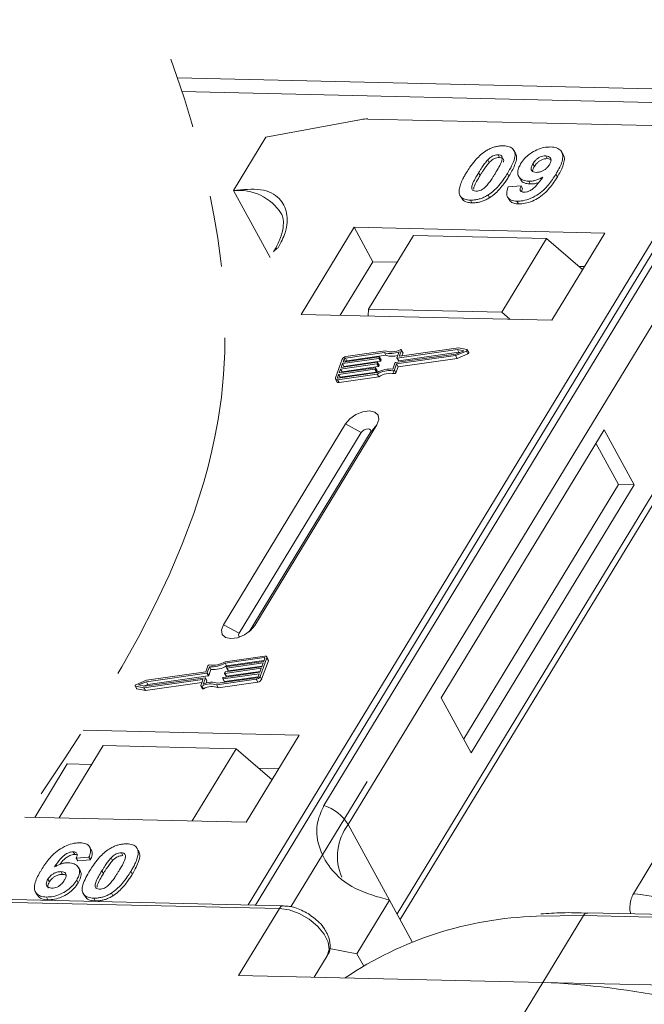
# Model space of a CAD drawing. Header units: millimetres. Extents: x 1675 to 3137, y 343 to 1376.
# Tile 75 of 84: x 2850 to 2878, y 1139 to 1185. Entities that reach past the tile are written whole.
import ezdxf

# ---------------------------------------------------------------- set-up
doc = ezdxf.new("R2010")
doc.units = ezdxf.units.MM
doc.linetypes.add('PHANTOM2', pattern=[31.75, 15.875, -3.175, 3.175, -3.175, 3.175, -3.175])

msp = doc.modelspace()

# ---------------------------------------------------------------- linework, layer by layer
at = {"color": 7, "linetype": 'Continuous', "lineweight": 15}
for p, q in [((2884.446, 1181.238), (2856.989, 1181.868)), ((2857.199, 1181.241), (2884.432, 1180.616)), ((2861.049, 1179.161), (2865.427, 1179.966)), ((2865.712, 1179.987), (2881.929, 1179.615)), ((2881.929, 1179.615), (2860.232, 1143.958)), ((2860.565, 1143.951), (2882.245, 1179.58)), ((2861.049, 1179.161), (2859.555, 1176.706)), ((2872.486, 1178.418), (2872.417, 1178.544)), ((2874.673, 1178.353), (2874.604, 1178.479)), ((2871.216, 1178.114), (2871.285, 1177.987)), ((2871.688, 1178.347), (2871.757, 1178.221)), ((2873.943, 1178.171), (2873.874, 1178.297)), ((2873.288, 1177.938), (2873.357, 1177.812)), ((2870.794, 1177.523), (2870.863, 1177.397)), ((2872.187, 1177.361), (2872.118, 1177.487)), ((2872.634, 1177.358), (2872.703, 1177.232)), ((2873.099, 1177.134), (2873.168, 1177.008)), ((2874.41, 1177.332), (2874.341, 1177.458)), ((2859.555, 1176.706), (2861.238, 1173.631)), ((2872.159, 1176.88), (2872.743, 1176.919)), ((2872.743, 1176.919), (2872.812, 1176.793)), ((2869.999, 1176.407), (2870.068, 1176.281)), ((2870.424, 1176.27), (2870.493, 1176.144)), ((2871.231, 1176.504), (2871.3, 1176.378)), ((2872.123, 1176.414), (2872.192, 1176.288)), ((2872.557, 1176.221), (2872.626, 1176.095)), ((2865.086, 1175.023), (2862.659, 1171.033)), ((2876.579, 1174.759), (2865.086, 1175.023)), ((2865.086, 1175.023), (2865.949, 1173.447)), ((2867.809, 1174.649), (2865.755, 1171.273)), ((2873.914, 1174.509), (2867.809, 1174.649)), ((2871.86, 1171.133), (2873.914, 1174.509)), ((2873.914, 1174.509), (2875.559, 1173.082)), ((2874.152, 1170.769), (2876.579, 1174.759)), ((2879.02, 1173.688), (2863.707, 1148.522)), ((2865.949, 1173.447), (2864.455, 1170.992)), ((2867.062, 1173.421), (2865.949, 1173.447)), ((2875.645, 1173.224), (2875.388, 1173.23)), ((2864.815, 1147.645), (2880.128, 1172.81)), ((2865.755, 1171.273), (2865.731, 1170.963)), ((2871.86, 1171.133), (2865.755, 1171.273)), ((2862.659, 1171.033), (2874.152, 1170.769)), ((2872.228, 1170.814), (2871.86, 1171.133)), ((2869.872, 1169.497), (2867.186, 1169.115)), ((2870.26, 1169.414), (2869.872, 1169.497)), ((2866.216, 1169.011), (2864.556, 1168.776)), ((2864.581, 1168.846), (2866.242, 1169.082)), ((2866.479, 1169.284), (2864.691, 1169.03)), ((2864.691, 1169.03), (2864.76, 1168.904)), ((2866.533, 1169.359), (2864.716, 1169.101)), ((2864.76, 1168.904), (2866.548, 1169.158)), ((2866.285, 1168.885), (2866.216, 1169.011)), ((2866.258, 1169.068), (2866.246, 1169.032)), ((2866.315, 1168.906), (2866.246, 1169.032)), ((2866.327, 1168.951), (2866.258, 1169.077)), ((2866.327, 1168.942), (2866.258, 1169.068)), ((2866.548, 1169.158), (2866.479, 1169.284)), ((2866.992, 1168.819), (2869.752, 1169.21)), ((2867.035, 1168.757), (2869.745, 1169.142)), ((2867.052, 1169.046), (2867.15, 1169.32)), ((2867.052, 1169.037), (2867.121, 1168.911)), ((2869.828, 1169.423), (2867.069, 1169.031)), ((2867.137, 1168.905), (2867.069, 1169.031)), ((2867.104, 1168.631), (2869.814, 1169.016)), ((2867.137, 1168.905), (2869.897, 1169.297)), ((2867.169, 1169.13), (2867.261, 1169.386)), ((2867.177, 1169.115), (2867.169, 1169.13)), ((2867.33, 1169.279), (2867.261, 1169.405)), ((2867.261, 1169.386), (2867.33, 1169.26)), ((2867.283, 1169.129), (2867.33, 1169.26)), ((2869.745, 1169.142), (2870.236, 1169.349)), ((2869.814, 1169.016), (2869.745, 1169.142)), ((2869.752, 1169.21), (2870.113, 1169.363)), ((2869.814, 1169.016), (2870.305, 1169.223)), ((2870.113, 1169.363), (2869.828, 1169.423)), ((2869.897, 1169.297), (2869.828, 1169.423)), ((2869.897, 1169.297), (2869.937, 1169.289)), ((2870.236, 1169.349), (2870.305, 1169.223)), ((2870.345, 1169.278), (2870.276, 1169.404)), ((2864.541, 1168.975), (2864.235, 1168.124)), ((2864.403, 1168.35), (2866.063, 1168.586)), ((2866.127, 1168.763), (2864.467, 1168.527)), ((2864.492, 1168.598), (2866.153, 1168.834)), ((2864.556, 1168.776), (2864.492, 1168.598)), ((2864.536, 1168.401), (2866.196, 1168.637)), ((2864.625, 1168.649), (2864.556, 1168.776)), ((2864.632, 1168.988), (2864.581, 1168.846)), ((2864.613, 1168.615), (2864.625, 1168.649)), ((2864.625, 1168.649), (2866.285, 1168.885)), ((2864.701, 1168.863), (2864.632, 1168.988)), ((2866.08, 1168.571), (2866.067, 1168.536)), ((2866.149, 1168.454), (2866.08, 1168.58)), ((2866.08, 1168.571), (2866.149, 1168.445)), ((2866.196, 1168.637), (2866.127, 1168.763)), ((2866.169, 1168.819), (2866.156, 1168.784)), ((2866.225, 1168.658), (2866.156, 1168.784)), ((2866.238, 1168.703), (2866.169, 1168.829)), ((2866.238, 1168.693), (2866.169, 1168.819)), ((2866.225, 1168.658), (2866.238, 1168.693)), ((2866.315, 1168.906), (2866.327, 1168.942)), ((2866.864, 1168.523), (2866.963, 1168.798)), ((2866.937, 1168.483), (2867.035, 1168.757)), ((2867.006, 1168.357), (2867.104, 1168.631)), ((2867.104, 1168.631), (2867.035, 1168.757)), ((2882.37, 1168.713), (2867.057, 1143.547)), ((2864.378, 1168.279), (2864.327, 1168.137)), ((2864.327, 1168.137), (2864.342, 1168.109)), ((2864.334, 1168.037), (2866.151, 1168.295)), ((2864.36, 1168.108), (2866.148, 1168.362)), ((2866.038, 1168.515), (2864.378, 1168.279)), ((2864.447, 1168.153), (2864.378, 1168.279)), ((2864.467, 1168.527), (2864.403, 1168.35)), ((2864.403, 1167.911), (2866.22, 1168.169)), ((2864.434, 1168.119), (2864.447, 1168.153)), ((2864.447, 1168.153), (2866.107, 1168.389)), ((2864.536, 1168.401), (2864.467, 1168.527)), ((2864.524, 1168.367), (2864.536, 1168.401)), ((2866.107, 1168.389), (2866.038, 1168.515)), ((2866.136, 1168.41), (2866.067, 1168.536)), ((2866.136, 1168.41), (2866.149, 1168.445)), ((2866.22, 1168.169), (2866.151, 1168.295)), ((2866.86, 1168.442), (2866.929, 1168.316)), ((2867.006, 1168.357), (2866.937, 1168.483)), ((2867.2, 1143.286), (2882.403, 1168.272)), ((2864.237, 1168.069), (2864.305, 1167.943)), ((2864.403, 1167.911), (2864.334, 1168.037)), ((2864.699, 1166.007), (2859.097, 1156.8)), ((2860.533, 1156.768), (2866.136, 1165.974)), ((2864.699, 1166.007), (2865.42, 1165.617)), ((2866.136, 1165.974), (2865.829, 1165.608)), ((2865.42, 1165.617), (2859.817, 1156.41)), ((2860.277, 1156.484), (2865.829, 1165.608)), ((2876.551, 1165.735), (2869.081, 1153.459)), ((2877.931, 1163.214), (2876.551, 1165.735)), ((2877.212, 1163.23), (2876.178, 1165.121)), ((2870.116, 1151.568), (2877.212, 1163.23)), ((2870.461, 1150.938), (2877.931, 1163.214)), ((2877.931, 1163.214), (2877.212, 1163.23)), ((2859.817, 1156.41), (2859.097, 1156.8)), ((2860.533, 1156.768), (2860.344, 1156.542)), ((2860.99, 1155.367), (2859.173, 1155.109)), ((2860.964, 1155.296), (2859.176, 1155.042)), ((2859.245, 1154.916), (2859.176, 1155.042)), ((2859.245, 1154.916), (2860.958, 1155.16)), ((2860.921, 1155.054), (2859.26, 1154.819)), ((2859.286, 1154.89), (2860.946, 1155.125)), ((2860.783, 1154.429), (2861.089, 1155.28)), ((2860.852, 1154.303), (2861.158, 1155.154)), ((2860.857, 1154.877), (2860.921, 1155.054)), ((2860.946, 1155.125), (2860.997, 1155.267)), ((2860.99, 1155.248), (2860.964, 1155.296)), ((2861.156, 1155.209), (2861.087, 1155.335)), ((2861.089, 1155.28), (2861.158, 1155.154)), ((2858.332, 1154.586), (2855.572, 1154.194)), ((2858.289, 1154.647), (2855.579, 1154.262)), ((2858.387, 1154.921), (2858.289, 1154.647)), ((2858.401, 1154.46), (2858.332, 1154.586)), ((2858.459, 1154.881), (2858.361, 1154.607)), ((2858.43, 1154.481), (2858.361, 1154.607)), ((2858.43, 1154.481), (2858.528, 1154.755)), ((2858.528, 1154.755), (2858.459, 1154.881)), ((2860.742, 1154.558), (2859.082, 1154.322)), ((2859.108, 1154.393), (2860.768, 1154.629)), ((2859.155, 1154.585), (2859.167, 1154.62)), ((2859.155, 1154.576), (2859.224, 1154.45)), ((2860.832, 1154.806), (2859.171, 1154.57)), ((2859.24, 1154.444), (2859.171, 1154.57)), ((2859.197, 1154.641), (2860.857, 1154.877)), ((2859.24, 1154.444), (2860.78, 1154.663)), ((2859.244, 1154.833), (2859.257, 1154.869)), ((2859.244, 1154.824), (2859.313, 1154.698)), ((2859.329, 1154.693), (2859.26, 1154.819)), ((2859.329, 1154.693), (2860.869, 1154.911)), ((2860.691, 1154.416), (2860.742, 1154.558)), ((2860.768, 1154.629), (2860.832, 1154.806)), ((2855.579, 1154.262), (2855.087, 1154.055)), ((2855.572, 1154.194), (2855.211, 1154.042)), ((2855.452, 1153.908), (2858.138, 1154.289)), ((2855.496, 1153.981), (2858.255, 1154.373)), ((2855.521, 1153.782), (2858.11, 1154.149)), ((2855.641, 1154.068), (2855.572, 1154.194)), ((2855.641, 1154.068), (2858.401, 1154.46)), ((2858.155, 1154.275), (2858.063, 1154.018)), ((2858.151, 1154.265), (2858.138, 1154.289)), ((2858.272, 1154.359), (2858.173, 1154.084)), ((2858.341, 1154.242), (2858.272, 1154.368)), ((2858.341, 1154.233), (2858.272, 1154.359)), ((2858.303, 1154.128), (2858.341, 1154.233)), ((2858.791, 1154.045), (2860.607, 1154.303)), ((2858.845, 1154.12), (2860.633, 1154.374)), ((2858.86, 1153.919), (2860.676, 1154.177)), ((2859.066, 1154.337), (2859.078, 1154.372)), ((2859.066, 1154.328), (2859.135, 1154.201)), ((2859.151, 1154.196), (2859.082, 1154.322)), ((2859.151, 1154.196), (2860.691, 1154.415)), ((2860.607, 1154.303), (2860.676, 1154.177)), ((2860.852, 1154.303), (2860.783, 1154.429)), ((2855.048, 1154), (2855.117, 1153.874)), ((2855.064, 1153.99), (2855.452, 1153.908)), ((2855.133, 1153.864), (2855.064, 1153.99)), ((2855.133, 1153.864), (2855.521, 1153.782)), ((2855.211, 1154.042), (2855.496, 1153.981)), ((2855.521, 1153.782), (2855.452, 1153.908)), ((2855.456, 1153.99), (2855.641, 1154.068)), ((2858.063, 1154), (2858.132, 1153.874)), ((2858.186, 1153.869), (2858.117, 1153.995)), ((2858.86, 1153.919), (2858.791, 1154.045)), ((2869.081, 1153.459), (2870.461, 1150.938)), ((2862.574, 1151.742), (2852.674, 1151.969)), ((2860.146, 1147.752), (2862.574, 1151.742)), ((2853.579, 1151.264), (2851.562, 1147.949)), ((2853.579, 1151.264), (2859.685, 1151.123)), ((2857.668, 1147.809), (2859.685, 1151.123)), ((2859.685, 1151.123), (2861.329, 1149.696)), ((2851.943, 1150.43), (2850.449, 1147.975)), ((2853.056, 1150.404), (2851.943, 1150.43)), ((2861.64, 1150.207), (2860.716, 1150.228)), ((2865.687, 1149.616), (2862.195, 1143.877)), ((2849.997, 1147.985), (2860.146, 1147.752)), ((2864.815, 1147.645), (2866.712, 1144.178)), ((2853.04, 1146.487), (2852.971, 1146.613)), ((2855.101, 1146.609), (2855.095, 1146.62)), ((2855.174, 1146.49), (2855.243, 1146.364)), ((2852.217, 1146.399), (2852.286, 1146.273)), ((2852.936, 1146.147), (2852.352, 1146.109)), ((2852.352, 1146.109), (2852.421, 1145.982)), ((2852.421, 1145.982), (2853.005, 1146.021)), ((2852.936, 1146.147), (2853.005, 1146.021)), ((2854.018, 1145.989), (2853.949, 1146.115)), ((2854.421, 1146.348), (2854.49, 1146.222)), ((2877.897, 1144.476), (2879.017, 1146.318)), ((2852.53, 1145.54), (2852.461, 1145.666)), ((2851.054, 1145.142), (2851.123, 1145.016)), ((2851.653, 1145.486), (2851.722, 1145.36)), ((2852.373, 1145.101), (2852.442, 1144.975)), ((2853.526, 1145.522), (2853.595, 1145.396)), ((2854.852, 1145.492), (2854.921, 1145.366)), ((2861.846, 1143.921), (2847.345, 1144.254)), ((2850.489, 1144.551), (2850.558, 1144.425)), ((2850.983, 1144.321), (2851.052, 1144.195)), ((2852.676, 1144.484), (2852.745, 1144.358)), ((2853.157, 1144.271), (2853.226, 1144.145)), ((2853.964, 1144.505), (2854.033, 1144.379)), ((2866.712, 1144.178), (2865.218, 1141.723)), ((2866.712, 1144.178), (2867.754, 1142.273)), ((2847.254, 1144.127), (2861.663, 1143.797)), ((2861.663, 1143.797), (2859.796, 1140.728)), ((2873.447, 1143.438), (2875.607, 1143.477)), ((2873.739, 1140.408), (2875.607, 1143.477)), ((2875.607, 1143.477), (2909.79, 1142.692)), ((2909.972, 1142.817), (2875.789, 1143.601)), ((2863.955, 1141.965), (2865.218, 1141.723)), ((2863.857, 1141.621), (2863.265, 1140.648)), ((2863.265, 1140.648), (2863.857, 1141.621)), ((2865.218, 1141.723), (2865.517, 1141.176)), ((2859.796, 1140.728), (2873.739, 1140.408)), ((2873.739, 1140.408), (2872.059, 1137.646)), ((2887.683, 1140.088), (2873.739, 1140.408))]:
    msp.add_line(p, q, dxfattribs=at)
at = {"color": 7, "linetype": 'Continuous', "lineweight": 15, "flags": 128}
for points in [[(2866.242, 1169.082), (2866.246, 1169.082), (2866.25, 1169.082), (2866.253, 1169.081), (2866.256, 1169.079), (2866.258, 1169.077), (2866.259, 1169.074), (2866.259, 1169.071), (2866.258, 1169.068)], [(2867.069, 1169.031), (2867.064, 1169.031), (2867.06, 1169.031), (2867.057, 1169.032), (2867.054, 1169.034), (2867.052, 1169.036), (2867.051, 1169.039), (2867.051, 1169.042), (2867.052, 1169.046)], [(2867.186, 1169.115), (2867.181, 1169.115), (2867.177, 1169.115), (2867.174, 1169.116), (2867.171, 1169.118), (2867.169, 1169.12), (2867.168, 1169.123), (2867.168, 1169.126), (2867.169, 1169.13)], [(2867.207, 1169.409), (2867.219, 1169.413), (2867.231, 1169.416), (2867.242, 1169.416), (2867.251, 1169.413), (2867.258, 1169.409), (2867.262, 1169.403), (2867.263, 1169.395), (2867.261, 1169.386)], [(2870.26, 1169.414), (2870.269, 1169.411), (2870.275, 1169.404), (2870.278, 1169.396), (2870.276, 1169.386), (2870.27, 1169.375), (2870.261, 1169.365), (2870.25, 1169.356), (2870.236, 1169.349)], [(2870.305, 1169.223), (2870.319, 1169.23), (2870.33, 1169.239), (2870.339, 1169.249), (2870.345, 1169.26), (2870.347, 1169.27), (2870.345, 1169.278)], [(2866.063, 1168.586), (2866.068, 1168.586), (2866.072, 1168.586), (2866.075, 1168.584), (2866.078, 1168.583), (2866.08, 1168.58), (2866.081, 1168.578), (2866.081, 1168.575), (2866.08, 1168.571)], [(2866.153, 1168.834), (2866.157, 1168.834), (2866.161, 1168.834), (2866.164, 1168.833), (2866.167, 1168.831), (2866.169, 1168.829), (2866.17, 1168.826), (2866.17, 1168.823), (2866.169, 1168.819)], [(2864.334, 1168.037), (2864.308, 1168.035), (2864.285, 1168.038), (2864.264, 1168.044), (2864.248, 1168.055), (2864.237, 1168.068), (2864.231, 1168.085), (2864.23, 1168.104), (2864.235, 1168.124)], [(2864.327, 1168.137), (2864.325, 1168.13), (2864.325, 1168.124), (2864.327, 1168.119), (2864.331, 1168.114), (2864.336, 1168.111), (2864.343, 1168.108), (2864.351, 1168.108), (2864.36, 1168.108)], [(2866.136, 1165.974), (2866.224, 1166.211), (2866.189, 1166.413), (2866.037, 1166.552), (2865.791, 1166.605), (2865.487, 1166.564), (2865.173, 1166.437), (2864.897, 1166.241), (2864.699, 1166.007)], [(2865.829, 1165.608), (2865.854, 1165.675), (2865.844, 1165.733), (2865.801, 1165.773), (2865.731, 1165.788), (2865.644, 1165.776), (2865.555, 1165.74), (2865.476, 1165.684), (2865.42, 1165.617)], [(2859.097, 1156.8), (2859.008, 1156.564), (2859.043, 1156.362), (2859.195, 1156.223), (2859.441, 1156.17), (2859.745, 1156.211), (2860.059, 1156.338), (2860.336, 1156.534), (2860.533, 1156.768)], [(2859.817, 1156.41), (2859.792, 1156.343), (2859.802, 1156.285), (2859.845, 1156.246), (2859.85, 1156.244)], [(2860.997, 1155.267), (2860.999, 1155.274), (2860.999, 1155.28), (2860.996, 1155.286), (2860.993, 1155.29), (2860.987, 1155.294), (2860.981, 1155.296), (2860.973, 1155.297), (2860.964, 1155.296)], [(2860.99, 1155.367), (2861.016, 1155.369), (2861.039, 1155.366), (2861.059, 1155.36), (2861.076, 1155.35), (2861.087, 1155.336), (2861.093, 1155.319), (2861.094, 1155.301), (2861.089, 1155.28)], [(2859.171, 1154.57), (2859.167, 1154.57), (2859.163, 1154.571), (2859.16, 1154.572), (2859.157, 1154.573), (2859.155, 1154.576), (2859.154, 1154.578), (2859.154, 1154.582), (2859.155, 1154.585)], [(2859.26, 1154.819), (2859.256, 1154.818), (2859.252, 1154.819), (2859.249, 1154.82), (2859.246, 1154.822), (2859.244, 1154.824), (2859.243, 1154.827), (2859.243, 1154.83), (2859.244, 1154.833)], [(2858.138, 1154.289), (2858.143, 1154.289), (2858.147, 1154.289), (2858.15, 1154.288), (2858.153, 1154.286), (2858.154, 1154.284), (2858.155, 1154.281), (2858.156, 1154.278), (2858.155, 1154.275)], [(2858.255, 1154.373), (2858.26, 1154.373), (2858.264, 1154.373), (2858.267, 1154.372), (2858.27, 1154.37), (2858.272, 1154.368), (2858.273, 1154.365), (2858.273, 1154.362), (2858.272, 1154.359)], [(2859.082, 1154.322), (2859.078, 1154.322), (2859.074, 1154.322), (2859.07, 1154.323), (2859.068, 1154.325), (2859.066, 1154.327), (2859.065, 1154.33), (2859.065, 1154.333), (2859.066, 1154.337)], [(2855.064, 1153.99), (2855.054, 1153.994), (2855.048, 1154), (2855.046, 1154.009), (2855.048, 1154.019), (2855.053, 1154.029), (2855.062, 1154.039), (2855.074, 1154.048), (2855.087, 1154.055)], [(2858.117, 1153.995), (2858.105, 1153.991), (2858.093, 1153.989), (2858.082, 1153.989), (2858.073, 1153.991), (2858.066, 1153.995), (2858.062, 1154.002), (2858.061, 1154.009), (2858.063, 1154.018)], [(2858.132, 1153.874), (2858.135, 1153.869), (2858.142, 1153.865), (2858.151, 1153.863), (2858.162, 1153.863), (2858.174, 1153.865), (2858.186, 1153.869)], [(2861.663, 1143.797), (2862.11, 1143.733), (2862.578, 1143.566), (2863.026, 1143.31), (2863.416, 1142.988), (2863.715, 1142.627), (2863.897, 1142.258), (2863.945, 1141.912), (2863.857, 1141.621)]]:
    msp.add_lwpolyline(points, dxfattribs=at)
at = {"color": 7, "linetype": 'Continuous', "lineweight": 15}
for centre, radius, start, end in [((2865.672, 1178.584), 1.404, 88.3644, 100.0749), ((2859.796, 1174.398), 2.32, 32.7281, 95.9449), ((2861.814, 1173.643), 0.486, 114.0472, 148.0355), ((2864.746, 1168.875), 0.229, 97.4207, 153.8527), ((2864.701, 1168.955), 0.0762, 97.4207, 153.8527), ((2866.211, 1169.049), 0.0381, 277.4207, 333.8527), ((2866.77, 1170.143), 0.907, 251.2927, 294.8085), ((2866.815, 1170.128), 0.819, 249.8549, 298.6145), ((2866.83, 1169.96), 0.85, 250.6487, 287.8017), ((2867.311, 1169.269), 0.0214, 336.1246, 26.8104), ((2864.77, 1168.828), 0.0769, 97.5763, 152.4403), ((2866.122, 1168.801), 0.0381, 277.4207, 333.8527), ((2866.191, 1168.675), 0.0381, 277.4207, 333.8527), ((2866.228, 1168.698), 0.011, 336.9348, 26.0002), ((2866.28, 1168.923), 0.0381, 277.4207, 333.8527), ((2866.317, 1168.946), 0.011, 336.9348, 26.0002), ((2866.997, 1168.781), 0.0381, 97.4207, 153.8527), ((2867.133, 1168.919), 0.0149, 216.6597, 287.1115), ((2866.033, 1168.553), 0.0381, 277.4207, 333.8527), ((2866.102, 1168.426), 0.0381, 277.4207, 333.8527), ((2866.751, 1167.356), 1.173, 84.4424, 120.9301), ((2866.139, 1168.449), 0.011, 336.9348, 26.0002), ((2866.693, 1167.458), 0.998, 80.3986, 122.9491), ((2866.762, 1167.332), 0.998, 80.3986, 122.9491), ((2866.87, 1168.514), 0.0736, 261.7629, 334.647), ((2866.939, 1168.388), 0.0736, 261.7629, 334.647), ((2864.377, 1167.996), 0.0892, 216.6597, 287.1115), ((2858.573, 1156.049), 1.173, 264.4424, 300.9301), ((2858.63, 1155.946), 0.998, 260.3986, 302.9491), ((2861.097, 1155.18), 0.0661, 336.9348, 26.0002), ((2858.327, 1154.624), 0.0381, 277.4207, 333.8527), ((2858.454, 1154.89), 0.0736, 81.7629, 154.647), ((2858.642, 1155.923), 1.173, 264.4424, 300.9301), ((2859.202, 1154.604), 0.0381, 97.4207, 153.8527), ((2859.291, 1154.852), 0.0381, 97.4207, 153.8527), ((2859.325, 1154.707), 0.0149, 216.6597, 287.1115), ((2858.554, 1153.261), 0.907, 71.2927, 114.8085), ((2858.331, 1154.237), 0.011, 336.9348, 26.0002), ((2858.396, 1154.498), 0.0381, 277.4207, 333.8527), ((2859.112, 1154.355), 0.0381, 97.4207, 153.8527), ((2859.147, 1154.21), 0.0149, 216.6597, 287.1115), ((2859.236, 1154.459), 0.0149, 216.6597, 287.1115), ((2860.578, 1154.53), 0.229, 277.4207, 333.8527), ((2860.623, 1154.45), 0.0762, 277.4207, 333.8527), ((2860.647, 1154.404), 0.229, 277.4207, 333.8527), ((2855.136, 1153.885), 0.0212, 210.2186, 262.8226), ((2858.509, 1153.276), 0.819, 69.8549, 118.6145), ((2858.578, 1153.15), 0.819, 69.8549, 118.6145), ((2863.065, 1146.573), 2.052, 31.4947, 71.765), ((2866.761, 1146.182), 2.434, 143.0587, 202.974), ((2861.855, 1143.711), 0.21, 92.0598, 156.0028), ((2873.916, 1126.973), 16.472, 91.6287, 124.0831), ((2875.806, 1143.381), 0.221, 94.3757, 154.3004), ((2872.163, 1102.551), 37.889, 68.9709, 87.6149)]:
    msp.add_arc(centre, radius, start, end, dxfattribs=at)
at = {"color": 3, "linetype": 'PHANTOM2', "lineweight": 9, "ltscale": 1.030123}
msp.add_spline([(2848.285, 1200.451), (2858.858, 1166.214), (2835.193, 1121.403), (2845.766, 1087.166)], degree=3, dxfattribs=at)
at = {"color": 7, "linetype": 'Continuous', "lineweight": 15}
for points, knots in [([(2870.242, 1177.536), (2870.293, 1177.617), (2870.41, 1177.803), (2870.66, 1178.127), (2870.918, 1178.384), (2871.11, 1178.508), (2871.13, 1178.522)], [0, 0, 0, 0, 0.236731, 0.537555, 0.949668, 1, 1, 1, 1]), ([(2871.13, 1178.522), (2871.181, 1178.552), (2871.284, 1178.613), (2871.448, 1178.681), (2871.615, 1178.729), (2871.751, 1178.75), (2871.858, 1178.757), (2871.911, 1178.756), (2871.937, 1178.756)], [0, 0, 0, 0, 0.193776, 0.3936, 0.587864, 0.788908, 0.894169, 1, 1, 1, 1]), ([(2871.937, 1178.756), (2872.031, 1178.748), (2872.218, 1178.731), (2872.397, 1178.603), (2872.483, 1178.419), (2872.439, 1178.046), (2872.254, 1177.725), (2872.118, 1177.487)], [0, 0, 0, 0, 0.147566, 0.296688, 0.431278, 0.580404, 1, 1, 1, 1]), ([(2872.721, 1177.926), (2872.777, 1178.009), (2872.889, 1178.175), (2873.15, 1178.405), (2873.462, 1178.582), (2873.801, 1178.695), (2874.005, 1178.702), (2874.112, 1178.706)], [0, 0, 0, 0, 0.197927, 0.397728, 0.597413, 0.790584, 1, 1, 1, 1]), ([(2874.112, 1178.706), (2874.205, 1178.698), (2874.392, 1178.68), (2874.575, 1178.55), (2874.671, 1178.358), (2874.643, 1178.026), (2874.492, 1177.712), (2874.362, 1177.494), (2874.341, 1177.458)], [0, 0, 0, 0, 0.148288, 0.2977445, 0.4437132, 0.6077915, 0.9347078, 1, 1, 1, 1]), ([(2870.794, 1177.523), (2870.82, 1177.564), (2870.87, 1177.646), (2870.942, 1177.756), (2871.009, 1177.855), (2871.072, 1177.942), (2871.139, 1178.029), (2871.19, 1178.085), (2871.216, 1178.114)], [0, 0, 0, 0, 0.205942, 0.411959, 0.558149, 0.704502, 0.851801, 1, 1, 1, 1]), ([(2871.216, 1178.114), (2871.259, 1178.156), (2871.328, 1178.224), (2871.453, 1178.299), (2871.567, 1178.338), (2871.644, 1178.347), (2871.684, 1178.347), (2871.688, 1178.347)], [0, 0, 0, 0, 0.334804, 0.542561, 0.750382, 0.970721, 1, 1, 1, 1]), ([(2871.285, 1177.987), (2871.328, 1178.03), (2871.397, 1178.098), (2871.522, 1178.173), (2871.636, 1178.212), (2871.713, 1178.22), (2871.753, 1178.221), (2871.757, 1178.221)], [0, 0, 0, 0, 0.334804, 0.542561, 0.750382, 0.970721, 1, 1, 1, 1]), ([(2871.688, 1178.347), (2871.727, 1178.343), (2871.797, 1178.335), (2871.863, 1178.286), (2871.889, 1178.193), (2871.855, 1178.023), (2871.733, 1177.782), (2871.623, 1177.598), (2871.568, 1177.505)], [0, 0, 0, 0, 0.1046136, 0.1888141, 0.2735119, 0.444127, 0.7194809, 1, 1, 1, 1]), ([(2871.757, 1178.221), (2871.796, 1178.217), (2871.866, 1178.209), (2871.931, 1178.16), (2871.954, 1178.092), (2871.942, 1178.039), (2871.936, 1178.012)], [0, 0, 0, 0, 0.293658, 0.530016, 0.767769, 1, 1, 1, 1]), ([(2872.187, 1177.361), (2872.235, 1177.443), (2872.385, 1177.699), (2872.53, 1178.036), (2872.552, 1178.314), (2872.491, 1178.39), (2872.474, 1178.41)], [0, 0, 0, 0, 0.220552, 0.687786, 0.91457, 1, 1, 1, 1]), ([(2873.288, 1177.938), (2873.323, 1177.991), (2873.38, 1178.076), (2873.5, 1178.184), (2873.619, 1178.249), (2873.749, 1178.291), (2873.829, 1178.295), (2873.874, 1178.297)], [0, 0, 0, 0, 0.2913202, 0.4655393, 0.6416315, 0.798664, 1, 1, 1, 1]), ([(2873.357, 1177.812), (2873.392, 1177.865), (2873.449, 1177.95), (2873.569, 1178.058), (2873.688, 1178.122), (2873.818, 1178.165), (2873.898, 1178.169), (2873.943, 1178.171)], [0, 0, 0, 0, 0.29132, 0.465539, 0.641632, 0.798664, 1, 1, 1, 1]), ([(2873.874, 1178.297), (2873.92, 1178.291), (2874.013, 1178.28), (2874.094, 1178.206), (2874.127, 1178.107), (2874.1, 1177.994), (2874.059, 1177.919), (2874.04, 1177.885)], [0, 0, 0, 0, 0.207955, 0.420406, 0.62732, 0.827707, 1, 1, 1, 1]), ([(2873.943, 1178.171), (2873.991, 1178.167), (2874.064, 1178.161), (2874.102, 1178.122), (2874.115, 1178.108)], [0, 0, 0, 0, 0.652821, 1, 1, 1, 1]), ([(2874.41, 1177.332), (2874.458, 1177.414), (2874.603, 1177.661), (2874.731, 1177.995), (2874.739, 1178.259), (2874.676, 1178.331), (2874.663, 1178.346)], [0, 0, 0, 0, 0.227122, 0.68486, 0.934898, 1, 1, 1, 1]), ([(2870.863, 1177.397), (2870.889, 1177.438), (2870.939, 1177.519), (2871.011, 1177.63), (2871.078, 1177.729), (2871.141, 1177.816), (2871.208, 1177.903), (2871.259, 1177.959), (2871.285, 1177.987)], [0, 0, 0, 0, 0.2059417, 0.4119594, 0.558149, 0.7045024, 0.8518015, 1, 1, 1, 1]), ([(2873.099, 1177.134), (2873.007, 1177.144), (2872.82, 1177.163), (2872.649, 1177.302), (2872.571, 1177.494), (2872.604, 1177.714), (2872.686, 1177.862), (2872.721, 1177.926)], [0, 0, 0, 0, 0.2101886, 0.4217733, 0.6236035, 0.8370344, 1, 1, 1, 1]), ([(2873.442, 1177.541), (2873.395, 1177.546), (2873.309, 1177.554), (2873.227, 1177.615), (2873.196, 1177.697), (2873.216, 1177.809), (2873.261, 1177.89), (2873.288, 1177.938)], [0, 0, 0, 0, 0.213937, 0.398075, 0.583091, 0.751666, 1, 1, 1, 1]), ([(2873.275, 1177.59), (2873.277, 1177.616), (2873.285, 1177.687), (2873.329, 1177.763), (2873.357, 1177.812)], [0, 0, 0, 0, 0.366323, 1, 1, 1, 1]), ([(2874.04, 1177.885), (2874.007, 1177.836), (2873.952, 1177.755), (2873.827, 1177.653), (2873.7, 1177.587), (2873.565, 1177.545), (2873.483, 1177.542), (2873.442, 1177.541)], [0, 0, 0, 0, 0.267394, 0.447214, 0.627122, 0.813065, 1, 1, 1, 1]), ([(2869.92, 1176.537), (2869.912, 1176.571), (2869.896, 1176.639), (2869.907, 1176.787), (2869.957, 1176.977), (2870.047, 1177.185), (2870.145, 1177.372), (2870.21, 1177.481), (2870.242, 1177.536)], [0, 0, 0, 0, 0.1184406, 0.2393457, 0.4595932, 0.6849248, 0.8422399, 1, 1, 1, 1]), ([(2870.673, 1176.679), (2870.627, 1176.685), (2870.553, 1176.695), (2870.494, 1176.751), (2870.476, 1176.847), (2870.512, 1177.017), (2870.637, 1177.256), (2870.742, 1177.434), (2870.794, 1177.523)], [0, 0, 0, 0, 0.12537, 0.20229, 0.279179, 0.464758, 0.730582, 1, 1, 1, 1]), ([(2870.566, 1176.764), (2870.57, 1176.798), (2870.585, 1176.914), (2870.709, 1177.131), (2870.812, 1177.308), (2870.863, 1177.397)], [0, 0, 0, 0, 0.166989, 0.580698, 1, 1, 1, 1]), ([(2871.568, 1177.505), (2871.543, 1177.464), (2871.492, 1177.382), (2871.421, 1177.271), (2871.353, 1177.172), (2871.29, 1177.085), (2871.223, 1176.998), (2871.171, 1176.941), (2871.145, 1176.912)], [0, 0, 0, 0, 0.20527, 0.410616, 0.55715, 0.703844, 0.851471, 1, 1, 1, 1]), ([(2872.118, 1177.487), (2872.066, 1177.406), (2871.949, 1177.22), (2871.705, 1176.902), (2871.448, 1176.647), (2871.259, 1176.522), (2871.231, 1176.504)], [0, 0, 0, 0, 0.237281, 0.538591, 0.932677, 1, 1, 1, 1]), ([(2871.3, 1176.378), (2871.348, 1176.411), (2871.446, 1176.476), (2871.609, 1176.615), (2871.782, 1176.794), (2871.942, 1176.995), (2872.076, 1177.185), (2872.15, 1177.303), (2872.187, 1177.361)], [0, 0, 0, 0, 0.118595, 0.239509, 0.447458, 0.659935, 0.829685, 1, 1, 1, 1]), ([(2874.341, 1177.458), (2874.289, 1177.376), (2874.133, 1177.13), (2873.86, 1176.79), (2873.47, 1176.483), (2873.108, 1176.303), (2872.791, 1176.224), (2872.619, 1176.222), (2872.557, 1176.221)], [0, 0, 0, 0, 0.142337, 0.429127, 0.589943, 0.751205, 0.909895, 1, 1, 1, 1]), ([(2872.626, 1176.095), (2872.727, 1176.098), (2872.929, 1176.106), (2873.264, 1176.215), (2873.594, 1176.394), (2873.971, 1176.708), (2874.224, 1177.037), (2874.372, 1177.272), (2874.41, 1177.332)], [0, 0, 0, 0, 0.14324, 0.28761, 0.430449, 0.591135, 0.89544, 1, 1, 1, 1]), ([(2872.715, 1177.238), (2872.728, 1177.209), (2872.77, 1177.114), (2872.931, 1177.029), (2873.098, 1177.014), (2873.168, 1177.008)], [0, 0, 0, 0, 0.20752, 0.66568, 1, 1, 1, 1]), ([(2872.877, 1176.628), (2872.918, 1176.631), (2873, 1176.636), (2873.146, 1176.694), (2873.31, 1176.796), (2873.524, 1177.016), (2873.654, 1177.201), (2873.744, 1177.327)], [0, 0, 0, 0, 0.112015, 0.224355, 0.367768, 0.565827, 1, 1, 1, 1]), ([(2873.744, 1177.327), (2873.692, 1177.298), (2873.588, 1177.239), (2873.449, 1177.187), (2873.339, 1177.157), (2873.258, 1177.142), (2873.177, 1177.134), (2873.125, 1177.134), (2873.099, 1177.134)], [0, 0, 0, 0, 0.2434912, 0.4962659, 0.6182099, 0.7417038, 0.8701584, 1, 1, 1, 1]), ([(2861.616, 1174.087), (2861.734, 1174.322), (2862.035, 1174.921), (2862.048, 1175.716), (2861.692, 1176.421), (2860.878, 1176.836), (2859.995, 1176.749), (2859.555, 1176.706)], [0, 0, 0, 0, 0.125713, 0.321276, 0.524466, 0.763484, 1, 1, 1, 1]), ([(2871.145, 1176.912), (2871.102, 1176.87), (2871.033, 1176.802), (2870.909, 1176.727), (2870.797, 1176.689), (2870.719, 1176.679), (2870.679, 1176.679), (2870.673, 1176.679)], [0, 0, 0, 0, 0.333678, 0.540413, 0.747264, 0.961209, 1, 1, 1, 1]), ([(2872.557, 1176.221), (2872.464, 1176.23), (2872.295, 1176.246), (2872.137, 1176.363), (2872.068, 1176.539), (2872.097, 1176.723), (2872.145, 1176.846), (2872.159, 1176.88)], [0, 0, 0, 0, 0.242788, 0.438865, 0.634801, 0.900936, 1, 1, 1, 1]), ([(2872.743, 1176.919), (2872.722, 1176.869), (2872.691, 1176.794), (2872.702, 1176.704), (2872.748, 1176.654), (2872.813, 1176.632), (2872.859, 1176.629), (2872.877, 1176.628)], [0, 0, 0, 0, 0.344714, 0.529059, 0.714209, 0.892196, 1, 1, 1, 1]), ([(2872.772, 1176.651), (2872.775, 1176.677), (2872.779, 1176.723), (2872.802, 1176.771), (2872.812, 1176.793)], [0, 0, 0, 0, 0.569737, 1, 1, 1, 1]), ([(2873.168, 1177.008), (2873.218, 1177.009), (2873.318, 1177.011), (2873.451, 1177.04), (2873.529, 1177.067), (2873.551, 1177.075)], [0, 0, 0, 0, 0.409454, 0.83528, 1, 1, 1, 1]), ([(2870.424, 1176.27), (2870.377, 1176.272), (2870.282, 1176.277), (2870.156, 1176.307), (2870.048, 1176.358), (2869.981, 1176.421), (2869.941, 1176.483), (2869.927, 1176.519), (2869.92, 1176.537)], [0, 0, 0, 0, 0.192635, 0.388697, 0.582015, 0.783044, 0.890959, 1, 1, 1, 1]), ([(2870.072, 1176.283), (2870.084, 1176.269), (2870.119, 1176.23), (2870.211, 1176.187), (2870.316, 1176.159), (2870.414, 1176.147), (2870.467, 1176.145), (2870.493, 1176.144)], [0, 0, 0, 0, 0.143925, 0.415852, 0.697483, 0.848301, 1, 1, 1, 1]), ([(2871.231, 1176.504), (2871.18, 1176.474), (2871.077, 1176.413), (2870.913, 1176.345), (2870.746, 1176.297), (2870.611, 1176.276), (2870.503, 1176.269), (2870.451, 1176.27), (2870.424, 1176.27)], [0, 0, 0, 0, 0.193769, 0.393564, 0.587886, 0.789131, 0.894283, 1, 1, 1, 1]), ([(2870.493, 1176.144), (2870.542, 1176.144), (2870.64, 1176.145), (2870.799, 1176.168), (2870.965, 1176.212), (2871.105, 1176.269), (2871.217, 1176.327), (2871.272, 1176.361), (2871.3, 1176.378)], [0, 0, 0, 0, 0.193594, 0.390501, 0.584817, 0.78683, 0.892868, 1, 1, 1, 1]), ([(2872.195, 1176.29), (2872.231, 1176.242), (2872.3, 1176.15), (2872.474, 1176.103), (2872.588, 1176.097), (2872.626, 1176.095)], [0, 0, 0, 0, 0.415852, 0.802138, 1, 1, 1, 1]), ([(2861.739, 1175.65), (2861.751, 1175.635), (2861.82, 1175.542), (2861.856, 1175.338), (2861.839, 1174.933), (2861.705, 1174.452), (2861.499, 1174.08), (2861.399, 1173.9)], [0, 0, 0, 0, 0.054359, 0.333223, 0.559722, 0.78604, 1, 1, 1, 1]), ([(2863.707, 1148.522), (2863.596, 1148.276), (2863.311, 1147.646), (2863.42, 1146.628), (2863.978, 1145.553), (2865.068, 1144.634), (2866.166, 1144.33), (2866.712, 1144.178)], [0, 0, 0, 0, 0.125713, 0.321276, 0.524466, 0.763484, 1, 1, 1, 1]), ([(2850.754, 1145.569), (2850.805, 1145.651), (2850.962, 1145.897), (2851.234, 1146.237), (2851.624, 1146.544), (2851.986, 1146.724), (2852.303, 1146.803), (2852.475, 1146.805), (2852.537, 1146.806)], [0, 0, 0, 0, 0.142337, 0.429127, 0.589943, 0.751205, 0.909895, 1, 1, 1, 1]), ([(2852.537, 1146.806), (2852.631, 1146.798), (2852.8, 1146.782), (2852.956, 1146.664), (2853.026, 1146.49), (2852.998, 1146.306), (2852.95, 1146.183), (2852.936, 1146.147)], [0, 0, 0, 0, 0.2426908, 0.4390024, 0.635006, 0.8950587, 1, 1, 1, 1]), ([(2852.977, 1145.54), (2853.028, 1145.622), (2853.145, 1145.808), (2853.394, 1146.13), (2853.652, 1146.386), (2853.842, 1146.51), (2853.863, 1146.523)], [0, 0, 0, 0, 0.237381, 0.538918, 0.949082, 1, 1, 1, 1]), ([(2853.005, 1146.021), (2853.032, 1146.101), (2853.087, 1146.262), (2853.093, 1146.429), (2853.04, 1146.482), (2853.037, 1146.485)], [0, 0, 0, 0, 0.481785, 0.969308, 1, 1, 1, 1]), ([(2853.863, 1146.523), (2853.914, 1146.553), (2854.017, 1146.614), (2854.181, 1146.682), (2854.348, 1146.73), (2854.484, 1146.751), (2854.591, 1146.758), (2854.644, 1146.758), (2854.67, 1146.757)], [0, 0, 0, 0, 0.193776, 0.3936, 0.587864, 0.788908, 0.894169, 1, 1, 1, 1]), ([(2854.67, 1146.757), (2854.717, 1146.755), (2854.812, 1146.75), (2854.938, 1146.72), (2855.046, 1146.669), (2855.113, 1146.606), (2855.153, 1146.544), (2855.167, 1146.508), (2855.174, 1146.49)], [0, 0, 0, 0, 0.192627, 0.388684, 0.582013, 0.783201, 0.891038, 1, 1, 1, 1]), ([(2855.174, 1146.49), (2855.182, 1146.456), (2855.198, 1146.388), (2855.187, 1146.244), (2855.141, 1146.061), (2855.054, 1145.857), (2854.956, 1145.666), (2854.887, 1145.55), (2854.852, 1145.492)], [0, 0, 0, 0, 0.118432, 0.239329, 0.449434, 0.664178, 0.83182, 1, 1, 1, 1]), ([(2855.243, 1146.364), (2855.231, 1146.396), (2855.213, 1146.445), (2855.174, 1146.48), (2855.161, 1146.492)], [0, 0, 0, 0, 0.667997, 1, 1, 1, 1]), ([(2852.217, 1146.399), (2852.176, 1146.396), (2852.095, 1146.392), (2851.948, 1146.333), (2851.782, 1146.229), (2851.569, 1146.009), (2851.439, 1145.825), (2851.351, 1145.7)], [0, 0, 0, 0, 0.112049, 0.22438, 0.370115, 0.570276, 1, 1, 1, 1]), ([(2851.597, 1145.817), (2851.597, 1145.817), (2851.653, 1145.895), (2851.756, 1146.014), (2851.933, 1146.161), (2852.084, 1146.238), (2852.206, 1146.271), (2852.264, 1146.272), (2852.286, 1146.273)], [0, 0, 0, 0, 0.000071, 0.368569, 0.571075, 0.774891, 0.911654, 1, 1, 1, 1]), ([(2852.352, 1146.109), (2852.372, 1146.156), (2852.403, 1146.232), (2852.392, 1146.322), (2852.347, 1146.373), (2852.281, 1146.395), (2852.235, 1146.398), (2852.217, 1146.399)], [0, 0, 0, 0, 0.33384, 0.524547, 0.716372, 0.891824, 1, 1, 1, 1]), ([(2852.286, 1146.273), (2852.325, 1146.271), (2852.369, 1146.27), (2852.393, 1146.251), (2852.396, 1146.249)], [0, 0, 0, 0, 0.900108, 1, 1, 1, 1]), ([(2853.526, 1145.522), (2853.551, 1145.563), (2853.602, 1145.645), (2853.674, 1145.756), (2853.741, 1145.855), (2853.805, 1145.942), (2853.871, 1146.029), (2853.923, 1146.086), (2853.949, 1146.115)], [0, 0, 0, 0, 0.20527, 0.410616, 0.557148, 0.703844, 0.851475, 1, 1, 1, 1]), ([(2853.595, 1145.396), (2853.62, 1145.437), (2853.671, 1145.519), (2853.743, 1145.63), (2853.81, 1145.729), (2853.874, 1145.816), (2853.94, 1145.903), (2853.992, 1145.96), (2854.018, 1145.989)], [0, 0, 0, 0, 0.20527, 0.4106157, 0.5571475, 0.7038444, 0.8514751, 1, 1, 1, 1]), ([(2853.949, 1146.115), (2853.992, 1146.157), (2854.061, 1146.225), (2854.186, 1146.3), (2854.3, 1146.339), (2854.377, 1146.348), (2854.417, 1146.348), (2854.421, 1146.348)], [0, 0, 0, 0, 0.334804, 0.542561, 0.750382, 0.970721, 1, 1, 1, 1]), ([(2854.018, 1145.989), (2854.061, 1146.031), (2854.13, 1146.099), (2854.255, 1146.174), (2854.369, 1146.213), (2854.446, 1146.222), (2854.485, 1146.222), (2854.49, 1146.222)], [0, 0, 0, 0, 0.334804, 0.542561, 0.750382, 0.970721, 1, 1, 1, 1]), ([(2854.421, 1146.348), (2854.46, 1146.344), (2854.529, 1146.336), (2854.593, 1146.288), (2854.62, 1146.2), (2854.591, 1146.032), (2854.469, 1145.788), (2854.357, 1145.6), (2854.3, 1145.504)], [0, 0, 0, 0, 0.1056461, 0.1862213, 0.267042, 0.4315406, 0.7127076, 1, 1, 1, 1]), ([(2854.921, 1145.366), (2854.97, 1145.448), (2855.077, 1145.63), (2855.213, 1145.932), (2855.281, 1146.193), (2855.251, 1146.329), (2855.243, 1146.364)], [0, 0, 0, 0, 0.236775, 0.527928, 0.878334, 1, 1, 1, 1]), ([(2850.983, 1144.321), (2850.889, 1144.329), (2850.702, 1144.347), (2850.519, 1144.476), (2850.423, 1144.668), (2850.451, 1145.001), (2850.602, 1145.315), (2850.732, 1145.533), (2850.754, 1145.569)], [0, 0, 0, 0, 0.148269, 0.297647, 0.442421, 0.607851, 0.935658, 1, 1, 1, 1]), ([(2851.351, 1145.7), (2851.402, 1145.728), (2851.506, 1145.787), (2851.645, 1145.841), (2851.755, 1145.869), (2851.837, 1145.885), (2851.917, 1145.893), (2851.969, 1145.893), (2851.995, 1145.893)], [0, 0, 0, 0, 0.243654, 0.49576, 0.617892, 0.741503, 0.870025, 1, 1, 1, 1]), ([(2851.995, 1145.893), (2852.088, 1145.883), (2852.274, 1145.864), (2852.444, 1145.726), (2852.522, 1145.536), (2852.492, 1145.317), (2852.41, 1145.167), (2852.373, 1145.101)], [0, 0, 0, 0, 0.210216, 0.421975, 0.620016, 0.831037, 1, 1, 1, 1]), ([(2852.442, 1144.975), (2852.485, 1145.057), (2852.572, 1145.222), (2852.592, 1145.421), (2852.537, 1145.507), (2852.519, 1145.534)], [0, 0, 0, 0, 0.401791, 0.807526, 1, 1, 1, 1]), ([(2853.157, 1144.271), (2853.064, 1144.279), (2852.876, 1144.296), (2852.696, 1144.424), (2852.606, 1144.621), (2852.667, 1145), (2852.85, 1145.32), (2852.977, 1145.54)], [0, 0, 0, 0, 0.147528, 0.296569, 0.43214, 0.608737, 1, 1, 1, 1]), ([(2851.221, 1144.73), (2851.175, 1144.736), (2851.082, 1144.747), (2850.999, 1144.821), (2850.967, 1144.92), (2850.994, 1145.033), (2851.034, 1145.106), (2851.054, 1145.142)], [0, 0, 0, 0, 0.207905, 0.419981, 0.630626, 0.821735, 1, 1, 1, 1]), ([(2852.373, 1145.101), (2852.318, 1145.018), (2852.206, 1144.853), (2851.944, 1144.622), (2851.627, 1144.442), (2851.288, 1144.331), (2851.085, 1144.324), (2850.983, 1144.321)], [0, 0, 0, 0, 0.197831, 0.3973, 0.59891, 0.798741, 1, 1, 1, 1]), ([(2851.054, 1145.142), (2851.088, 1145.192), (2851.145, 1145.276), (2851.274, 1145.378), (2851.402, 1145.443), (2851.534, 1145.483), (2851.614, 1145.485), (2851.653, 1145.486)], [0, 0, 0, 0, 0.2767209, 0.4568705, 0.6370074, 0.8240683, 1, 1, 1, 1]), ([(2851.123, 1145.016), (2851.157, 1145.066), (2851.214, 1145.15), (2851.343, 1145.252), (2851.471, 1145.317), (2851.603, 1145.357), (2851.683, 1145.359), (2851.722, 1145.36)], [0, 0, 0, 0, 0.276721, 0.45687, 0.637007, 0.824068, 1, 1, 1, 1]), ([(2851.806, 1145.089), (2851.771, 1145.037), (2851.715, 1144.952), (2851.596, 1144.844), (2851.476, 1144.779), (2851.345, 1144.736), (2851.265, 1144.732), (2851.221, 1144.73)], [0, 0, 0, 0, 0.2886974, 0.4635526, 0.6399417, 0.8018084, 1, 1, 1, 1]), ([(2851.653, 1145.486), (2851.699, 1145.482), (2851.785, 1145.474), (2851.865, 1145.413), (2851.9, 1145.328), (2851.876, 1145.214), (2851.83, 1145.132), (2851.806, 1145.089)], [0, 0, 0, 0, 0.213757, 0.394944, 0.576585, 0.777311, 1, 1, 1, 1]), ([(2851.722, 1145.36), (2851.77, 1145.357), (2851.838, 1145.353), (2851.877, 1145.321), (2851.888, 1145.312)], [0, 0, 0, 0, 0.715718, 1, 1, 1, 1]), ([(2853.406, 1144.68), (2853.36, 1144.686), (2853.286, 1144.696), (2853.226, 1144.751), (2853.208, 1144.845), (2853.243, 1145.014), (2853.367, 1145.253), (2853.473, 1145.432), (2853.526, 1145.522)], [0, 0, 0, 0, 0.125351, 0.202197, 0.279182, 0.459742, 0.727968, 1, 1, 1, 1]), ([(2853.298, 1144.764), (2853.301, 1144.796), (2853.316, 1144.911), (2853.439, 1145.128), (2853.543, 1145.306), (2853.595, 1145.396)], [0, 0, 0, 0, 0.159501, 0.57679, 1, 1, 1, 1]), ([(2854.3, 1145.504), (2854.275, 1145.463), (2854.224, 1145.382), (2854.152, 1145.271), (2854.085, 1145.172), (2854.022, 1145.085), (2853.956, 1144.998), (2853.904, 1144.942), (2853.878, 1144.914)], [0, 0, 0, 0, 0.205942, 0.411959, 0.558149, 0.704502, 0.851801, 1, 1, 1, 1]), ([(2854.852, 1145.492), (2854.801, 1145.41), (2854.684, 1145.224), (2854.439, 1144.905), (2854.182, 1144.649), (2853.991, 1144.523), (2853.964, 1144.505)], [0, 0, 0, 0, 0.236629, 0.537361, 0.932986, 1, 1, 1, 1]), ([(2854.033, 1144.379), (2854.081, 1144.412), (2854.179, 1144.478), (2854.343, 1144.618), (2854.518, 1144.8), (2854.68, 1145.003), (2854.813, 1145.192), (2854.885, 1145.308), (2854.921, 1145.366)], [0, 0, 0, 0, 0.11827, 0.23888, 0.450732, 0.667209, 0.83334, 1, 1, 1, 1]), ([(2851.068, 1144.726), (2851.058, 1144.75), (2851.035, 1144.803), (2851.064, 1144.907), (2851.104, 1144.981), (2851.123, 1145.016)], [0, 0, 0, 0, 0.296139, 0.660307, 1, 1, 1, 1]), ([(2851.052, 1144.195), (2851.152, 1144.198), (2851.354, 1144.205), (2851.683, 1144.312), (2851.994, 1144.483), (2852.264, 1144.713), (2852.382, 1144.886), (2852.442, 1144.975)], [0, 0, 0, 0, 0.198208, 0.398397, 0.584963, 0.787074, 1, 1, 1, 1]), ([(2853.878, 1144.914), (2853.835, 1144.872), (2853.766, 1144.804), (2853.642, 1144.728), (2853.53, 1144.69), (2853.452, 1144.681), (2853.412, 1144.68), (2853.406, 1144.68)], [0, 0, 0, 0, 0.333678, 0.540413, 0.747264, 0.961209, 1, 1, 1, 1]), ([(2850.568, 1144.431), (2850.597, 1144.384), (2850.663, 1144.273), (2850.855, 1144.206), (2851.003, 1144.198), (2851.052, 1144.195)], [0, 0, 0, 0, 0.338595, 0.784132, 1, 1, 1, 1]), ([(2852.758, 1144.366), (2852.778, 1144.328), (2852.831, 1144.23), (2853.01, 1144.161), (2853.164, 1144.149), (2853.226, 1144.145)], [0, 0, 0, 0, 0.275409, 0.710365, 1, 1, 1, 1]), ([(2853.964, 1144.505), (2853.913, 1144.475), (2853.81, 1144.414), (2853.646, 1144.346), (2853.479, 1144.298), (2853.343, 1144.277), (2853.236, 1144.271), (2853.184, 1144.271), (2853.157, 1144.271)], [0, 0, 0, 0, 0.193769, 0.393564, 0.587886, 0.789131, 0.894283, 1, 1, 1, 1]), ([(2853.226, 1144.145), (2853.275, 1144.145), (2853.373, 1144.146), (2853.532, 1144.169), (2853.697, 1144.213), (2853.838, 1144.271), (2853.95, 1144.329), (2854.005, 1144.362), (2854.033, 1144.379)], [0, 0, 0, 0, 0.193594, 0.390501, 0.584817, 0.78683, 0.892868, 1, 1, 1, 1]), ([(2877.897, 1144.476), (2877.859, 1144.4), (2877.782, 1144.248), (2877.732, 1143.958), (2877.726, 1143.715), (2877.757, 1143.59), (2877.765, 1143.556)], [0, 0, 0, 0, 0.295987, 0.591974, 0.887961, 1, 1, 1, 1]), ([(2880.273, 1143.498), (2880.205, 1143.591), (2880.006, 1143.864), (2879.294, 1144.3), (2878.447, 1144.407), (2877.897, 1144.476)], [0, 0, 0, 0, 0.152259, 0.448917, 1, 1, 1, 1]), ([(2862.978, 1143.563), (2862.777, 1143.666), (2862.499, 1143.809), (2862.113, 1143.904), (2861.942, 1143.91), (2861.848, 1143.913)], [0, 0, 0, 0, 0.538027, 0.74783, 1, 1, 1, 1]), ([(2863.808, 1142.72), (2863.783, 1142.77), (2863.705, 1142.923), (2863.447, 1143.227), (2863.159, 1143.433), (2862.978, 1143.563)], [0, 0, 0, 0, 0.152643, 0.468497, 1, 1, 1, 1]), ([(2875.799, 1143.584), (2875.403, 1143.598), (2874.663, 1143.624), (2873.969, 1143.57), (2873.645, 1143.545)], [0, 0, 0, 0, 0.533839, 1, 1, 1, 1]), ([(2863.855, 1141.64), (2863.868, 1141.655), (2863.976, 1141.782), (2864.008, 1142.125), (2863.95, 1142.476), (2863.837, 1142.669), (2863.808, 1142.72)], [0, 0, 0, 0, 0.054424, 0.449377, 0.857077, 1, 1, 1, 1])]:
    msp.add_open_spline(points, degree=3, knots=knots, dxfattribs=at)

doc.saveas('drawing.dxf')
